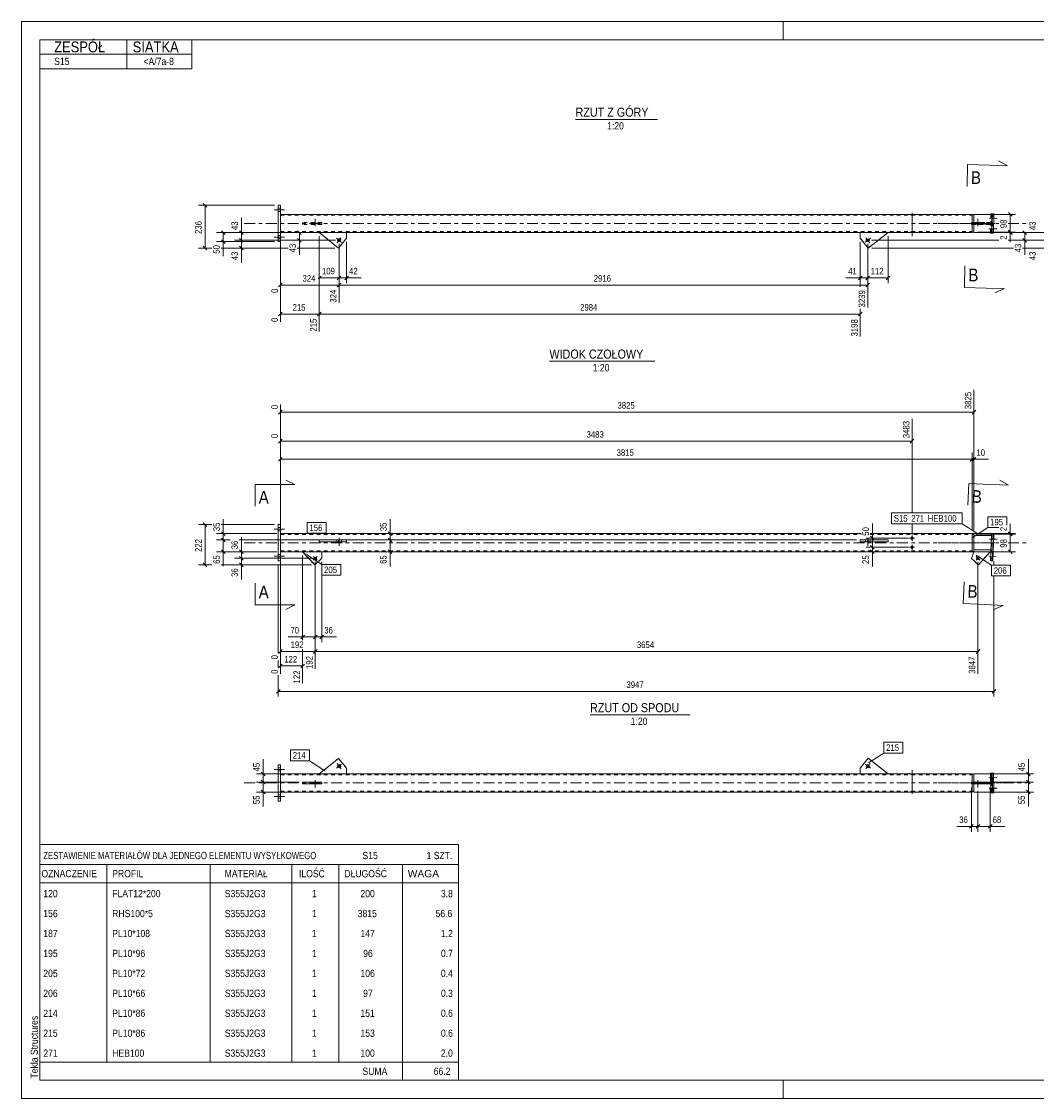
# Model space of a CAD drawing. Header units: millimetres. Extents: x 0 to 420, y 0 to 297.
# Tile 1 of 2: x 0 to 280, y 0 to 297. Entities that reach past the tile are written whole.
import ezdxf

# ---------------------------------------------------------------- set-up
doc = ezdxf.new("R2010")
doc.units = ezdxf.units.MM
for name, pattern in [('XKITLINE00', [0]), ('XKITLINE01', [4, 1, -1, 1, -1]), ('XKITLINE02', [4, 2, -2]), ('XKITLINE03', [6, 3, -1, 1, -1])]:
    doc.linetypes.add(name, pattern=pattern)
for name, color, linetype, lineweight in [('Arkusz rysunku', 3, 'Continuous', 0), ('Element', 2, 'Continuous', 0), ('Inny typ obiektu', 7, 'Continuous', 0), ('Przekrój', 7, 'Continuous', 0), ('Wymiar', 4, 'Continuous', 0), ('Znak elementu', 2, 'Continuous', 0), ('Śruba', 3, 'Continuous', 0)]:
    doc.layers.add(name, color=color, linetype=linetype, lineweight=lineweight)
doc.styles.add('ARIAL', font='ARIAL.TTF')

msp = doc.modelspace()

# ---------------------------------------------------------------- linework, layer by layer
at = {"layer": 'Arkusz rysunku', "linetype": 'XKITLINE00', "lineweight": 0}
for p, q in [((420, 297), (0, 297)), ((0, 297), (0, 0)), ((0, 292), (0, 297)), ((5, 297), (0, 297)), ((210, 292), (210, 297)), ((415, 292), (5, 292)), ((5, 292), (5, 5)), ((0, 0), (0, 5)), ((5, 5), (415, 5)), ((210, 0), (210, 5)), ((0, 0), (420, 0))]:
    msp.add_line(p, q, dxfattribs=at)
at = {"layer": 'Element', "linetype": 'XKITLINE00', "lineweight": 0}
for p, q in [((70.79, 246.32), (70.79, 246.32)), ((70.79, 246.32), (71.39, 246.32)), ((70.79, 236.32), (70.79, 246.32)), ((71.39, 246.32), (71.39, 246.32)), ((71.39, 236.32), (71.39, 246.32)), ((71.39, 243.82), (262.12, 243.81)), ((262.12, 243.81), (262.12, 243.76)), ((262.12, 243.76), (262.12, 243.71)), ((262.12, 243.71), (262.12, 243.71)), ((262.12, 243.71), (262.62, 243.71)), ((262.12, 243.71), (262.12, 243.5)), ((262.62, 243.81), (262.62, 238.81)), ((267.63, 243.81), (262.62, 243.81)), ((267.29, 244.01), (267.29, 243.81)), ((267.29, 244.01), (267.63, 244.01)), ((267.5, 238.81), (267.63, 243.81)), ((267.63, 244.01), (267.62, 243.81)), ((268.13, 243.99), (267.63, 244.01)), ((267.99, 238.6), (268.13, 243.99)), ((262.12, 243.5), (262.12, 239.12)), ((71.39, 238.82), (262.12, 238.81)), ((82.1, 238.81), (87.43, 234.52)), ((89.63, 237.25), (89.63, 238.81)), ((231.27, 237.27), (231.27, 238.81)), ((233.42, 234.51), (238.93, 238.81)), ((262.12, 238.91), (262.12, 239.12)), ((262.12, 238.91), (262.12, 238.91)), ((262.12, 238.91), (262.62, 238.91)), ((262.12, 238.86), (262.12, 238.91)), ((262.12, 238.81), (262.12, 238.86)), ((262.62, 238.81), (267.5, 238.81)), ((267.15, 238.61), (267.16, 238.81)), ((267.65, 238.6), (267.15, 238.61)), ((267.15, 238.61), (267.49, 238.61)), ((267.49, 238.81), (267.49, 238.61)), ((267.49, 238.61), (267.99, 238.6)), ((267.65, 238.6), (267.65, 238.61)), ((267.65, 238.6), (267.99, 238.6)), ((70.79, 236.32), (70.79, 236.32)), ((71.39, 236.32), (70.79, 236.32)), ((71.39, 236.32), (71.39, 236.32)), ((87.43, 234.52), (89.63, 237.25)), ((89.63, 237.25), (89.63, 237.25)), ((231.27, 237.27), (231.27, 237.27)), ((231.27, 237.27), (233.42, 234.51)), ((87.43, 234.52), (87.43, 234.52)), ((233.42, 234.51), (233.42, 234.51)), ((70.79, 148.28), (70.79, 158.28)), ((70.79, 158.28), (71.39, 158.28)), ((71.39, 158.28), (71.39, 158.28)), ((71.39, 158.28), (71.39, 148.28)), ((71.39, 155.78), (231.5, 155.77)), ((234.02, 155.77), (262.12, 155.77)), ((262.12, 155.77), (262.12, 155.72)), ((262.12, 155.72), (262.12, 155.67)), ((262.12, 155.67), (262.12, 155.46)), ((262.12, 155.67), (262.62, 155.67)), ((262.12, 155.46), (262.12, 151.08)), ((262.62, 155.27), (262.62, 155.77)), ((267.63, 155.77), (262.62, 155.77)), ((267.47, 155.27), (262.62, 155.27)), ((262.62, 155.27), (262.62, 151.27)), ((267.15, 148.27), (267.49, 155.62)), ((267.5, 155.77), (267.49, 155.62)), ((268.13, 155.59), (267.49, 155.62)), ((267.63, 155.77), (267.62, 155.62)), ((267.65, 148.25), (267.99, 155.6)), ((267.79, 148.25), (268.13, 155.59)), ((82.1, 153.53), (82.1, 154.03)), ((82.1, 154.03), (87.43, 154.02)), ((87.43, 153.52), (82.1, 153.53)), ((87.43, 153.52), (87.43, 154.02)), ((87.43, 154.02), (89.63, 154.02)), ((89.63, 153.52), (87.43, 153.52)), ((89.63, 154.02), (89.63, 154.02)), ((89.63, 154.02), (89.63, 153.52)), ((89.63, 153.52), (89.63, 153.52)), ((231.27, 154.02), (231.27, 154.02)), ((231.27, 153.52), (231.27, 154.02)), ((231.27, 154.02), (233.42, 154.02)), ((231.27, 153.52), (231.27, 153.52)), ((233.42, 153.52), (231.27, 153.52)), ((233.42, 153.52), (233.42, 154.02)), ((233.42, 154.02), (238.93, 154.02)), ((238.93, 153.52), (233.42, 153.52)), ((238.93, 153.52), (238.93, 154.02)), ((71.39, 150.78), (262.12, 150.77)), ((80.91, 147.17), (77.5, 150.78)), ((80.91, 147.17), (82.8, 148.96)), ((82.8, 148.96), (82.8, 150.77)), ((82.8, 148.96), (82.8, 148.96)), ((262.62, 150.77), (261.9, 148.92)), ((261.9, 148.92), (261.9, 148.92)), ((261.9, 148.92), (263.82, 147.17)), ((262.12, 150.87), (262.12, 151.08)), ((262.12, 150.87), (262.62, 150.87)), ((262.12, 150.82), (262.12, 150.87)), ((262.12, 150.77), (262.12, 150.82)), ((262.62, 150.77), (262.62, 151.27)), ((267.29, 151.27), (262.62, 151.27)), ((267.27, 150.77), (262.62, 150.77)), ((263.82, 147.17), (267.09, 150.77)), ((71.39, 148.28), (70.79, 148.28)), ((71.39, 148.28), (71.39, 148.28)), ((80.91, 147.17), (80.91, 147.17)), ((263.82, 147.17), (263.82, 147.17)), ((267.15, 148.27), (267.79, 148.25)), ((87.43, 93.8), (82.1, 89.51)), ((89.63, 91.08), (87.43, 93.8)), ((87.43, 93.8), (87.43, 93.8)), ((233.42, 93.81), (231.27, 91.05)), ((238.93, 89.51), (233.42, 93.81)), ((233.42, 93.81), (233.42, 93.81)), ((71.39, 92.01), (70.79, 92.01)), ((70.79, 92.01), (70.79, 82.01)), ((71.39, 82.01), (71.39, 92.01)), ((71.39, 89.51), (262.12, 89.51)), ((89.63, 89.51), (89.63, 91.08)), ((89.63, 91.08), (89.63, 91.08)), ((231.27, 91.05), (231.27, 89.51)), ((231.27, 91.05), (231.27, 91.05)), ((262.12, 89.51), (262.12, 89.47)), ((262.12, 89.47), (262.12, 89.41)), ((262.12, 89.41), (262.62, 89.41)), ((262.12, 89.41), (262.12, 89.21)), ((262.12, 89.21), (262.12, 87.26)), ((262.62, 89.51), (262.62, 87.26)), ((262.62, 89.51), (267.16, 89.51)), ((267.65, 89.73), (267.15, 89.71)), ((267.15, 89.71), (267.29, 84.31)), ((267.79, 84.33), (267.65, 89.73)), ((267.65, 89.73), (267.99, 89.73)), ((268.13, 84.33), (267.99, 89.73)), ((77.5, 86.76), (77.5, 87.26)), ((77.5, 87.26), (82.8, 87.26)), ((77.5, 86.76), (82.8, 86.76)), ((80.91, 86.76), (80.91, 87.26)), ((82.8, 87.26), (82.8, 87.26)), ((82.8, 87.26), (82.8, 86.76)), ((82.8, 86.76), (82.8, 86.76)), ((261.9, 86.76), (261.9, 87.26)), ((261.9, 87.26), (263.82, 87.26)), ((263.82, 86.76), (261.9, 86.76)), ((262.12, 84.82), (262.12, 86.76)), ((262.62, 86.76), (262.62, 84.51)), ((263.82, 86.76), (263.82, 87.26)), ((263.82, 87.26), (267.09, 87.26)), ((267.09, 86.76), (263.82, 86.76)), ((267.09, 86.76), (267.09, 87.26)), ((71.39, 84.51), (262.12, 84.51)), ((262.12, 84.61), (262.12, 84.82)), ((262.12, 84.61), (262.62, 84.61)), ((262.12, 84.61), (262.12, 84.56)), ((262.12, 84.56), (262.12, 84.51)), ((267.29, 84.51), (262.62, 84.51)), ((267.29, 84.31), (267.79, 84.33)), ((267.29, 84.31), (267.63, 84.31)), ((268.13, 84.33), (267.63, 84.31)), ((267.63, 84.31), (267.63, 84.32)), ((267.79, 84.33), (268.13, 84.33)), ((70.79, 82.01), (71.39, 82.01))]:
    msp.add_line(p, q, dxfattribs=at)
at = {"layer": 'Element', "linetype": 'XKITLINE01', "lineweight": 0}
for p, q in [((70.79, 236.32), (70.79, 246.32)), ((71.39, 246.32), (71.39, 236.32)), ((71.39, 243.82), (71.39, 243.82)), ((71.39, 243.82), (71.39, 243.77)), ((71.39, 243.77), (71.39, 243.82)), ((71.39, 243.77), (71.39, 243.63)), ((71.39, 243.63), (71.39, 243.77)), ((71.39, 243.63), (71.39, 239.17)), ((71.39, 243.63), (71.39, 239.2)), ((71.39, 243.57), (71.39, 243.57)), ((71.39, 243.57), (262.12, 243.56)), ((71.39, 243.54), (71.39, 243.57)), ((71.39, 243.57), (71.39, 243.54)), ((262.12, 243.76), (262.12, 243.81)), ((262.12, 243.63), (262.12, 243.76)), ((262.12, 238.91), (262.12, 243.71)), ((262.12, 243.71), (262.12, 243.63)), ((262.12, 243.63), (262.12, 239.19)), ((262.12, 243.63), (262.12, 243.5)), ((262.12, 243.53), (262.12, 243.56)), ((262.12, 243.56), (262.12, 243.53)), ((262.62, 243.71), (262.62, 238.91)), ((262.62, 238.91), (262.62, 243.71)), ((267.29, 243.81), (267.16, 238.81)), ((267.4, 243.81), (267.27, 238.81)), ((267.29, 244.01), (267.79, 243.99)), ((267.43, 243.81), (267.38, 242.06)), ((267.62, 243.81), (267.49, 238.81)), ((267.56, 242.06), (267.61, 243.81)), ((267.65, 238.61), (267.79, 243.99)), ((267.79, 243.99), (268.13, 243.99)), ((71.39, 243.54), (71.39, 239.17)), ((71.39, 243.54), (71.39, 243.46)), ((71.39, 239.09), (71.39, 243.46)), ((82.8, 241.56), (77.5, 241.56)), ((77.5, 241.56), (77.5, 241.06)), ((82.8, 241.06), (77.5, 241.06)), ((80.91, 241.56), (80.91, 241.06)), ((82.8, 241.56), (82.8, 241.06)), ((82.8, 241.06), (82.8, 241.56)), ((263.82, 241.56), (261.9, 241.56)), ((261.9, 241.56), (262.62, 241.56)), ((261.9, 241.56), (261.9, 241.06)), ((261.9, 241.06), (263.82, 241.06)), ((262.62, 241.06), (261.9, 241.06)), ((262.12, 243.53), (262.12, 239.17)), ((262.12, 243.53), (262.12, 243.45)), ((262.12, 243.5), (262.12, 239.12)), ((262.12, 239.09), (262.12, 243.45)), ((262.62, 241.56), (267.09, 241.56)), ((262.62, 241.56), (262.62, 241.06)), ((267.52, 241.46), (262.62, 241.46)), ((267.51, 241.16), (262.62, 241.16)), ((267.09, 241.06), (262.62, 241.06)), ((267.09, 241.56), (263.82, 241.56)), ((263.82, 241.56), (263.82, 241.06)), ((263.82, 241.06), (267.09, 241.06)), ((267.09, 241.56), (267.09, 241.06)), ((267.35, 240.79), (267.34, 240.56)), ((267.36, 240.98), (267.35, 240.79)), ((267.37, 241.11), (267.36, 240.98)), ((267.38, 241.16), (267.37, 241.11)), ((267.38, 242.06), (267.38, 241.83)), ((267.38, 241.83), (267.38, 241.63)), ((267.38, 241.63), (267.38, 241.5)), ((267.38, 241.5), (267.39, 241.46)), ((267.52, 241.11), (267.51, 241.16)), ((267.52, 241.46), (267.53, 241.5)), ((267.53, 240.98), (267.52, 241.11)), ((267.52, 240.56), (267.53, 240.79)), ((267.53, 241.5), (267.54, 241.63)), ((267.53, 240.79), (267.53, 240.98)), ((267.54, 241.63), (267.55, 241.83)), ((267.55, 241.83), (267.56, 242.06)), ((71.39, 239), (71.39, 239.2)), ((71.39, 239.09), (71.39, 239.17)), ((71.39, 239.17), (71.39, 238.86)), ((71.39, 239.07), (71.39, 239.09)), ((71.39, 239.07), (71.39, 239.09)), ((71.39, 239.07), (71.39, 239.07)), ((71.39, 239.07), (262.12, 239.06)), ((71.39, 238.86), (71.39, 239)), ((71.39, 238.86), (71.39, 238.82)), ((71.39, 238.82), (71.39, 238.86)), ((71.39, 238.82), (71.39, 238.82)), ((82.1, 238.81), (89.63, 238.81)), ((87.43, 234.52), (82.1, 238.81)), ((89.63, 238.81), (89.63, 237.25)), ((231.27, 238.81), (238.93, 238.81)), ((231.27, 237.27), (231.27, 238.81)), ((238.93, 238.81), (233.42, 234.51)), ((262.12, 238.99), (262.12, 239.19)), ((262.12, 239.09), (262.12, 239.17)), ((262.12, 238.91), (262.12, 239.12)), ((262.12, 239.06), (262.12, 239.09)), ((262.12, 239.06), (262.12, 239.09)), ((262.12, 238.86), (262.12, 238.99)), ((262.12, 238.81), (262.12, 238.86)), ((267.29, 238.81), (267.34, 240.56)), ((267.48, 238.81), (267.52, 240.56)), ((89.63, 237.25), (87.43, 234.52)), ((233.42, 234.51), (231.27, 237.27)), ((70.79, 148.28), (70.79, 158.28)), ((71.39, 148.28), (71.39, 158.28)), ((71.39, 155.78), (71.39, 155.78)), ((71.39, 155.73), (71.39, 155.78)), ((71.39, 155.78), (71.39, 155.73)), ((71.39, 155.59), (71.39, 155.73)), ((71.39, 155.73), (71.39, 155.59)), ((71.39, 155.59), (71.39, 151.16)), ((71.39, 150.96), (71.39, 155.59)), ((71.39, 151.14), (71.39, 155.53)), ((71.39, 155.53), (71.39, 155.53)), ((71.39, 155.53), (231.5, 155.52)), ((71.39, 155.53), (71.39, 155.5)), ((71.39, 155.5), (71.39, 155.42)), ((71.39, 151.03), (71.39, 155.42)), ((234.02, 155.52), (262.12, 155.52)), ((262.12, 155.72), (262.12, 155.77)), ((262.12, 155.59), (262.12, 155.72)), ((262.12, 150.87), (262.12, 155.67)), ((262.12, 155.67), (262.12, 155.59)), ((262.12, 155.59), (262.12, 155.46)), ((262.12, 155.59), (262.12, 151.15)), ((262.12, 155.52), (262.12, 151.13)), ((262.12, 155.52), (262.12, 155.49)), ((262.12, 155.49), (262.12, 155.41)), ((262.12, 155.46), (262.12, 151.08)), ((262.12, 151.02), (262.12, 155.41)), ((262.62, 155.67), (262.62, 155.27)), ((262.62, 150.87), (262.62, 155.67)), ((262.62, 155.67), (262.62, 155.67)), ((262.62, 155.67), (262.62, 155.67)), ((262.62, 151.27), (262.62, 155.27)), ((267.29, 148.27), (267.63, 155.62)), ((267.38, 151.87), (267.51, 154.67)), ((267.39, 151.87), (267.52, 154.67)), ((267.48, 155.27), (267.47, 155.27)), ((267.47, 155.27), (267.52, 155.27)), ((267.49, 155.62), (267.48, 155.27)), ((267.52, 155.27), (267.48, 155.27)), ((267.52, 154.9), (267.51, 154.67)), ((267.61, 155.27), (267.52, 155.27)), ((267.52, 155.27), (267.53, 155.22)), ((267.53, 155.09), (267.52, 154.9)), ((267.52, 154.67), (267.53, 154.9)), ((267.53, 155.22), (267.53, 155.09)), ((267.53, 154.9), (267.54, 155.09)), ((267.54, 155.09), (267.55, 155.22)), ((267.55, 155.22), (267.56, 155.27)), ((267.62, 155.62), (267.61, 155.27)), ((82.1, 154.03), (89.63, 154.02)), ((82.1, 153.53), (89.63, 153.52)), ((89.63, 153.52), (89.63, 154.02)), ((231.27, 153.52), (231.27, 154.02)), ((231.27, 154.02), (238.93, 154.02)), ((238.93, 153.52), (231.27, 153.52)), ((262.62, 151.31), (262.62, 151.64)), ((267.37, 151.64), (267.36, 151.44)), ((267.38, 151.87), (267.37, 151.64)), ((267.38, 151.64), (267.39, 151.87)), ((267.38, 151.44), (267.38, 151.64)), ((71.39, 150.96), (71.39, 151.16)), ((71.39, 151.05), (71.39, 151.14)), ((71.39, 151.03), (71.39, 151.05)), ((71.39, 151.03), (71.39, 151.03)), ((71.39, 151.03), (262.12, 151.02)), ((71.39, 150.96), (71.39, 150.82)), ((71.39, 150.82), (71.39, 150.96)), ((71.39, 150.82), (71.39, 150.78)), ((71.39, 150.78), (71.39, 150.82)), ((71.39, 150.78), (71.39, 150.78)), ((77.5, 150.78), (82.8, 150.77)), ((80.91, 147.17), (77.5, 150.78)), ((82.8, 148.96), (80.91, 147.17)), ((82.8, 150.77), (82.8, 148.96)), ((263.82, 147.17), (261.9, 148.92)), ((262.12, 150.95), (262.12, 151.15)), ((262.12, 151.05), (262.12, 151.13)), ((262.12, 150.87), (262.12, 151.08)), ((262.12, 151.02), (262.12, 151.05)), ((262.12, 150.82), (262.12, 150.95)), ((262.12, 150.77), (262.12, 150.82)), ((262.62, 151.27), (262.62, 151.31)), ((262.62, 150.87), (262.62, 151.27)), ((262.62, 150.87), (262.62, 150.87)), ((262.62, 150.87), (262.62, 150.87)), ((262.62, 150.77), (267.09, 150.77)), ((267.09, 150.77), (262.62, 150.77)), ((262.62, 150.77), (262.62, 150.77)), ((267.09, 150.77), (263.82, 147.17)), ((267.09, 150.77), (267.09, 150.77)), ((267.27, 150.77), (267.29, 151.27)), ((267.27, 150.77), (267.27, 150.77)), ((267.27, 150.77), (267.4, 150.77)), ((267.4, 150.77), (267.27, 150.77)), ((267.29, 151.27), (267.29, 151.27)), ((267.29, 151.27), (267.29, 151.27)), ((267.29, 151.27), (267.34, 151.27)), ((267.34, 151.27), (267.29, 151.27)), ((267.29, 151.27), (267.43, 151.27)), ((267.35, 151.31), (267.34, 151.27)), ((267.36, 151.44), (267.35, 151.31)), ((267.38, 151.31), (267.38, 151.44)), ((267.38, 151.27), (267.38, 151.31)), ((267.43, 151.27), (267.4, 150.77)), ((267.79, 148.25), (267.65, 148.25)), ((82.1, 89.51), (87.43, 93.8)), ((87.43, 93.8), (89.63, 91.08)), ((231.27, 91.05), (233.42, 93.81)), ((233.42, 93.81), (238.93, 89.51)), ((70.79, 82.01), (70.79, 92.01)), ((71.39, 82.01), (71.39, 92.01)), ((71.39, 89.51), (71.39, 89.51)), ((71.39, 89.46), (71.39, 89.51)), ((71.39, 89.51), (71.39, 89.46)), ((71.39, 89.32), (71.39, 89.46)), ((71.39, 89.46), (71.39, 89.32)), ((71.39, 89.32), (71.39, 84.89)), ((71.39, 89.32), (71.39, 84.87)), ((71.39, 89.26), (71.39, 89.26)), ((71.39, 89.26), (262.12, 89.26)), ((71.39, 89.23), (71.39, 89.26)), ((71.39, 89.26), (71.39, 89.23)), ((71.39, 89.23), (71.39, 84.87)), ((71.39, 89.23), (71.39, 89.15)), ((71.39, 84.79), (71.39, 89.15)), ((82.1, 89.51), (89.63, 89.51)), ((89.63, 91.08), (89.63, 89.51)), ((231.27, 89.51), (231.27, 91.05)), ((231.27, 89.51), (238.93, 89.51)), ((262.12, 89.47), (262.12, 89.51)), ((262.12, 89.33), (262.12, 89.47)), ((262.12, 84.61), (262.12, 89.41)), ((262.12, 89.41), (262.12, 89.33)), ((262.12, 89.33), (262.12, 89.21)), ((262.12, 89.33), (262.12, 84.9)), ((262.12, 89.24), (262.12, 89.26)), ((262.12, 89.26), (262.12, 89.24)), ((262.12, 89.24), (262.12, 84.87)), ((262.12, 89.24), (262.12, 89.15)), ((262.12, 89.21), (262.12, 84.82)), ((262.12, 84.79), (262.12, 89.15)), ((267.5, 89.51), (262.62, 89.51)), ((262.62, 84.61), (262.62, 89.41)), ((262.62, 89.41), (262.62, 89.41)), ((262.62, 89.41), (262.62, 89.41)), ((262.62, 84.61), (262.62, 89.41)), ((267.15, 89.71), (267.49, 89.71)), ((267.4, 84.51), (267.27, 89.51)), ((267.34, 87.76), (267.29, 89.51)), ((267.52, 87.76), (267.48, 89.51)), ((267.49, 89.71), (267.99, 89.73)), ((267.63, 84.32), (267.49, 89.71)), ((267.63, 84.51), (267.5, 89.51)), ((82.8, 86.76), (82.8, 87.26)), ((261.9, 87.26), (262.62, 87.26)), ((261.9, 86.76), (262.62, 86.76)), ((262.12, 86.76), (262.12, 87.26)), ((262.62, 86.76), (262.62, 87.26)), ((262.62, 86.76), (262.62, 87.26)), ((267.09, 87.26), (262.62, 87.26)), ((267.51, 87.16), (262.62, 87.16)), ((267.52, 86.86), (262.62, 86.86)), ((262.62, 86.76), (267.09, 86.76)), ((267.35, 87.53), (267.34, 87.76)), ((267.36, 87.34), (267.35, 87.53)), ((267.37, 87.21), (267.36, 87.34)), ((267.38, 87.16), (267.37, 87.21)), ((267.38, 86.82), (267.39, 86.86)), ((267.38, 86.69), (267.38, 86.82)), ((267.38, 86.49), (267.38, 86.69)), ((267.38, 86.26), (267.38, 86.49)), ((267.43, 84.51), (267.38, 86.26)), ((267.52, 87.21), (267.51, 87.16)), ((267.52, 87.76), (267.53, 87.53)), ((267.53, 87.34), (267.52, 87.21)), ((267.52, 86.86), (267.53, 86.82)), ((267.53, 87.53), (267.53, 87.34)), ((267.53, 86.82), (267.54, 86.69)), ((267.54, 86.69), (267.55, 86.49)), ((267.55, 86.49), (267.56, 86.26)), ((267.61, 84.51), (267.56, 86.26)), ((71.39, 84.69), (71.39, 84.89)), ((71.39, 84.79), (71.39, 84.87)), ((71.39, 84.87), (71.39, 84.56)), ((71.39, 84.76), (71.39, 84.79)), ((71.39, 84.76), (71.39, 84.79)), ((71.39, 84.76), (71.39, 84.76)), ((71.39, 84.76), (262.12, 84.76)), ((71.39, 84.56), (71.39, 84.69)), ((71.39, 84.51), (71.39, 84.56)), ((71.39, 84.56), (71.39, 84.51)), ((71.39, 84.51), (71.39, 84.51)), ((262.12, 84.7), (262.12, 84.9)), ((262.12, 84.79), (262.12, 84.87)), ((262.12, 84.61), (262.12, 84.82)), ((262.12, 84.76), (262.12, 84.79)), ((262.12, 84.76), (262.12, 84.79)), ((262.12, 84.56), (262.12, 84.7)), ((262.12, 84.51), (262.12, 84.56)), ((262.62, 84.61), (262.62, 84.61)), ((262.62, 84.61), (262.62, 84.61)), ((262.62, 84.51), (267.63, 84.51))]:
    msp.add_line(p, q, dxfattribs=at)
at = {"layer": 'Element', "linetype": 'XKITLINE03', "lineweight": 0}
for p, q in [((61.39, 241.32), (269.5, 241.31)), ((252.62, 241.31), (269.5, 241.31)), ((272.02, 241.31), (277.45, 241.31)), ((272.02, 241.31), (272.12, 241.31)), ((61.39, 153.28), (269.5, 153.27)), ((252.62, 153.27), (269.5, 153.27)), ((272.02, 153.27), (277.45, 153.27)), ((272.02, 153.27), (272.12, 153.27)), ((61.39, 87.01), (272.12, 87.01)), ((252.62, 87.01), (277.45, 87.01))]:
    msp.add_line(p, q, dxfattribs=at)
at = {"layer": 'Inny typ obiektu', "linetype": 'XKITLINE00', "lineweight": 0}
for p, q in [((5, 292), (47, 292)), ((5, 292), (5, 288)), ((29, 288), (29, 292)), ((47, 288), (47, 292)), ((5, 288), (47, 288)), ((5, 288), (5, 284)), ((29, 288), (29, 284)), ((47, 288), (47, 284)), ((5, 284), (47, 284)), ((152.76, 270), (175.36, 270)), ((145.55, 203.29), (174.62, 203.29)), ((156.76, 105.77), (184.36, 105.77)), ((5, 70), (5, 64.5)), ((5, 70), (120.5, 70)), ((120.5, 70), (120.5, 64.5)), ((5, 64.5), (5, 59.5)), ((5, 64.5), (120.5, 64.5)), ((23.5, 64.5), (23.5, 59.5)), ((52, 59.5), (52, 64.5)), ((74.5, 64.5), (74.5, 59.5)), ((87.5, 64.5), (87.5, 59.5)), ((105, 64.5), (105, 59.5)), ((120.5, 64.5), (120.5, 59.5)), ((5, 59.5), (120.5, 59.5)), ((5, 59.5), (5, 54)), ((23.5, 59.5), (23.5, 54)), ((52, 54), (52, 59.5)), ((74.5, 59.5), (74.5, 54)), ((87.5, 59.5), (87.5, 54)), ((105, 59.5), (105, 54)), ((120.5, 59.5), (120.5, 54)), ((5, 54), (5, 48.5)), ((23.5, 54), (23.5, 48.5)), ((52, 48.5), (52, 54)), ((74.5, 54), (74.5, 48.5)), ((87.5, 54), (87.5, 48.5)), ((105, 54), (105, 48.5)), ((120.5, 54), (120.5, 48.5)), ((5, 48.5), (5, 43)), ((23.5, 48.5), (23.5, 43)), ((52, 43), (52, 48.5)), ((74.5, 48.5), (74.5, 43)), ((87.5, 48.5), (87.5, 43)), ((105, 48.5), (105, 43)), ((120.5, 48.5), (120.5, 43)), ((5, 43), (5, 37.5)), ((23.5, 43), (23.5, 37.5)), ((52, 37.5), (52, 43)), ((74.5, 43), (74.5, 37.5)), ((87.5, 43), (87.5, 37.5)), ((105, 43), (105, 37.5)), ((120.5, 43), (120.5, 37.5)), ((5, 37.5), (5, 32)), ((23.5, 37.5), (23.5, 32)), ((52, 32), (52, 37.5)), ((74.5, 37.5), (74.5, 32)), ((87.5, 37.5), (87.5, 32)), ((105, 37.5), (105, 32)), ((120.5, 37.5), (120.5, 32)), ((5, 32), (5, 26.5)), ((23.5, 32), (23.5, 26.5)), ((52, 26.5), (52, 32)), ((74.5, 32), (74.5, 26.5)), ((87.5, 32), (87.5, 26.5)), ((105, 32), (105, 26.5)), ((120.5, 32), (120.5, 26.5)), ((5, 26.5), (5, 21)), ((23.5, 26.5), (23.5, 21)), ((52, 21), (52, 26.5)), ((74.5, 26.5), (74.5, 21)), ((87.5, 26.5), (87.5, 21)), ((105, 26.5), (105, 21)), ((120.5, 26.5), (120.5, 21)), ((5, 21), (5, 15.5)), ((23.5, 21), (23.5, 15.5)), ((52, 15.5), (52, 21)), ((74.5, 21), (74.5, 15.5)), ((87.5, 21), (87.5, 15.5)), ((105, 21), (105, 15.5)), ((120.5, 21), (120.5, 15.5)), ((5, 15.5), (5, 10)), ((23.5, 15.5), (23.5, 10)), ((52, 10), (52, 15.5)), ((74.5, 15.5), (74.5, 10)), ((87.5, 15.5), (87.5, 10)), ((105, 15.5), (105, 10)), ((120.5, 15.5), (120.5, 10)), ((5, 10), (5, 5)), ((5, 10), (120.5, 10)), ((105, 10), (105, 5)), ((120.5, 10), (120.5, 5)), ((5, 5), (120.5, 5))]:
    msp.add_line(p, q, dxfattribs=at)
at = {"layer": 'Przekrój', "linetype": 'XKITLINE00', "lineweight": 0}
for p, q in [((271.87, 257.24), (269.4, 258.55)), ((260.87, 257.53), (260.72, 251.53)), ((260.87, 257.53), (266.87, 257.37)), ((266.87, 257.37), (271.87, 257.24)), ((259.99, 223.67), (260.14, 229.66)), ((259.99, 223.67), (265.98, 223.51)), ((265.98, 223.51), (270.98, 223.38)), ((270.98, 223.38), (268.45, 222.19)), ((64.39, 169.31), (64.39, 163.31)), ((64.39, 169.31), (70.39, 169.31)), ((70.39, 169.31), (75.39, 169.31)), ((75.39, 169.31), (72.89, 170.56)), ((261.19, 169.61), (260.91, 163.62)), ((261.19, 169.61), (267.18, 169.34)), ((267.18, 169.34), (272.17, 169.12)), ((272.17, 169.12), (269.73, 170.48)), ((64.39, 136.14), (64.39, 142.14)), ((259.68, 136.47), (259.95, 142.46)), ((64.39, 136.14), (70.39, 136.14)), ((70.39, 136.14), (75.39, 136.14)), ((75.39, 136.14), (72.89, 134.89)), ((259.68, 136.47), (265.67, 136.19)), ((265.67, 136.19), (270.67, 135.97)), ((270.67, 135.97), (268.12, 134.83))]:
    msp.add_line(p, q, dxfattribs=at)
at = {"layer": 'Wymiar', "linetype": 'XKITLINE00', "lineweight": 0}
for p, q in [((50.11, 246.82), (51.13, 245.81)), ((69.79, 246.32), (48.76, 246.32)), ((50.62, 234.51), (50.62, 246.32)), ((263.12, 243.81), (274.06, 243.81)), ((272.11, 244.32), (273.13, 243.3)), ((272.62, 238.91), (272.62, 243.81)), ((60.62, 238.82), (60.62, 242.84)), ((60.62, 238.82), (60.62, 242.84)), ((261.12, 238.81), (53.76, 238.81)), ((55.11, 239.32), (56.13, 238.3)), ((55.62, 236.32), (55.62, 238.81)), ((70.39, 238.82), (58.76, 238.82)), ((60.11, 239.32), (61.13, 238.31)), ((60.62, 236.67), (60.62, 238.82)), ((71.39, 237.82), (71.39, 214.15)), ((71.39, 237.82), (71.39, 222.15)), ((261.12, 238.81), (74.76, 238.81)), ((76.11, 239.32), (77.13, 238.3)), ((76.62, 236.67), (76.62, 238.81)), ((82.1, 237.81), (82.1, 211.48)), ((82.1, 237.81), (82.1, 211.48)), ((82.1, 237.81), (82.1, 224.87)), ((238.93, 237.81), (238.93, 224.87)), ((263.12, 238.81), (282.06, 238.81)), ((263.12, 238.81), (278.06, 238.81)), ((263.12, 238.81), (274.06, 238.81)), ((263.62, 238.91), (274.06, 238.91)), ((263.62, 238.91), (274.06, 238.91)), ((272.11, 239.42), (273.13, 238.4)), ((272.11, 239.42), (273.13, 238.4)), ((272.11, 239.32), (273.13, 238.3)), ((272.62, 238.81), (272.62, 238.91)), ((272.62, 238.81), (272.62, 236.12)), ((272.62, 238.81), (272.62, 236.12)), ((276.11, 239.32), (277.13, 238.3)), ((276.62, 236.66), (276.62, 238.81)), ((50.11, 235.02), (51.13, 234)), ((69.79, 236.32), (53.76, 236.32)), ((55.11, 236.82), (56.13, 235.81)), ((55.62, 236.32), (55.62, 232.3)), ((55.62, 236.32), (55.62, 232.3)), ((86.56, 236.67), (58.76, 236.67)), ((86.56, 236.67), (58.76, 236.67)), ((60.11, 237.18), (61.13, 236.16)), ((60.11, 237.18), (61.13, 236.16)), ((60.11, 235.03), (61.13, 234.01)), ((60.62, 234.52), (60.62, 236.67)), ((86.56, 236.67), (74.76, 236.67)), ((76.11, 237.18), (77.13, 236.16)), ((76.62, 236.67), (76.62, 232.65)), ((76.62, 236.67), (76.62, 232.65)), ((87.56, 235.67), (87.56, 219.48)), ((87.56, 235.67), (87.56, 219.48)), ((87.56, 235.67), (87.56, 224.87)), ((87.56, 235.67), (87.56, 224.87)), ((89.63, 236.25), (89.63, 224.87)), ((231.27, 236.27), (231.27, 223.85)), ((231.27, 236.27), (231.27, 224.87)), ((233.33, 235.66), (233.33, 218.15)), ((233.33, 235.66), (233.33, 224.87)), ((233.33, 235.66), (233.33, 224.87)), ((234.33, 236.66), (269.5, 236.66)), ((234.33, 236.66), (269.5, 236.66)), ((234.33, 236.66), (269.5, 236.66)), ((272.02, 236.66), (282.06, 236.66)), ((272.02, 236.66), (282.06, 236.66)), ((272.02, 236.66), (278.06, 236.66)), ((276.11, 237.17), (277.13, 236.15)), ((276.62, 236.66), (276.62, 232.64)), ((276.62, 236.66), (276.62, 232.64)), ((52.5, 234.51), (48.76, 234.51)), ((69.79, 234.51), (55.02, 234.51)), ((73.5, 234.52), (58.76, 234.52)), ((60.62, 234.52), (60.62, 230.5)), ((60.62, 234.52), (60.62, 230.5)), ((86.43, 234.52), (76.02, 234.52)), ((234.42, 234.51), (273.5, 234.51)), ((276.02, 234.51), (282.06, 234.51)), ((82.61, 226.82), (81.83, 226.04)), ((82.1, 226.31), (87.56, 226.31)), ((88.06, 226.82), (87.05, 225.8)), ((88.06, 226.82), (87.05, 225.8)), ((87.56, 226.31), (89.63, 226.31)), ((90.14, 226.82), (89.12, 225.8)), ((89.63, 226.31), (93.65, 226.31)), ((89.63, 226.31), (93.65, 226.31)), ((231.27, 226.31), (227.25, 226.31)), ((231.27, 226.31), (227.25, 226.31)), ((231.78, 226.82), (230.76, 225.8)), ((231.27, 226.31), (233.33, 226.31)), ((233.84, 226.82), (232.82, 225.8)), ((233.84, 226.82), (232.82, 225.8)), ((233.33, 226.31), (238.93, 226.31)), ((239.44, 226.82), (238.42, 225.8)), ((71.9, 224.82), (70.88, 223.8)), ((71.39, 224.31), (87.56, 224.31)), ((88.06, 224.82), (87.05, 223.8)), ((88.06, 224.82), (87.1, 223.85)), ((87.56, 224.31), (233.33, 224.31)), ((233.84, 224.82), (232.82, 223.8)), ((71.9, 216.82), (70.88, 215.8)), ((82.61, 216.82), (81.59, 215.8)), ((82.61, 216.82), (81.64, 215.85)), ((231.78, 216.82), (230.76, 215.8)), ((231.27, 217.79), (231.27, 210.15)), ((71.39, 216.31), (82.1, 216.31)), ((82.1, 216.31), (231.27, 216.31)), ((262.62, 156.77), (262.62, 195.43)), ((71.39, 156.78), (71.39, 191.42)), ((71.9, 189.78), (70.88, 188.76)), ((71.39, 189.27), (262.62, 189.27)), ((245.54, 161.49), (245.54, 187.43)), ((263.13, 189.78), (262.11, 188.76)), ((71.9, 181.78), (70.88, 180.76)), ((71.39, 156.78), (71.39, 183.42)), ((71.39, 181.27), (245.54, 181.27)), ((246.05, 181.78), (245.03, 180.76)), ((71.9, 176.78), (70.88, 175.76)), ((71.39, 156.78), (71.39, 178.13)), ((71.39, 176.27), (262.12, 176.27)), ((262.63, 176.78), (261.61, 175.76)), ((262.63, 176.78), (261.61, 175.76)), ((263.13, 176.78), (262.11, 175.76)), ((262.12, 156.77), (262.12, 178.13)), ((262.12, 156.77), (262.12, 178.13)), ((262.12, 176.27), (262.62, 176.27)), ((262.62, 156.77), (262.62, 178.13)), ((262.62, 176.27), (266.64, 176.27)), ((262.62, 176.27), (266.64, 176.27)), ((52.5, 158.28), (48.76, 158.28)), ((50.11, 158.78), (51.13, 157.77)), ((50.62, 147.17), (50.62, 158.28)), ((69.79, 158.28), (55.02, 158.28)), ((55.62, 155.78), (55.62, 159.8)), ((55.62, 155.78), (55.62, 159.8)), ((101.62, 155.78), (101.62, 159.8)), ((101.62, 155.78), (101.62, 159.8)), ((234.62, 154.52), (234.62, 158.54)), ((234.62, 154.52), (234.62, 158.54)), ((245.54, 155.52), (245.54, 158.49)), ((272.62, 155.78), (272.62, 158.46)), ((272.62, 155.78), (272.62, 158.46)), ((70.39, 155.78), (53.76, 155.78)), ((55.11, 156.28), (56.13, 155.27)), ((55.11, 154.53), (56.13, 153.51)), ((55.11, 154.53), (56.13, 153.51)), ((55.62, 154.02), (55.62, 155.78)), ((60.62, 150.78), (60.62, 154.8)), ((60.62, 150.78), (60.62, 154.8)), ((72.39, 155.78), (103.06, 155.78)), ((72.39, 155.78), (231.5, 155.78)), ((101.11, 156.28), (102.13, 155.27)), ((101.11, 154.53), (102.13, 153.52)), ((101.11, 154.53), (102.13, 153.52)), ((101.62, 154.02), (101.62, 155.78)), ((244.54, 154.52), (232.76, 154.52)), ((234.02, 155.78), (274.06, 155.78)), ((234.11, 155.03), (235.13, 154.01)), ((234.62, 152.02), (234.62, 154.52)), ((263.62, 155.67), (274.06, 155.67)), ((263.62, 155.67), (274.06, 155.67)), ((272.11, 156.28), (273.13, 155.27)), ((272.11, 156.18), (273.13, 155.16)), ((272.11, 156.18), (273.13, 155.16)), ((272.62, 155.67), (272.62, 155.78)), ((272.62, 150.78), (272.62, 155.67)), ((57.5, 154.02), (53.76, 154.02)), ((57.5, 154.02), (53.76, 154.02)), ((55.62, 150.78), (55.62, 154.02)), ((230.27, 154.02), (60.02, 154.02)), ((230.27, 154.02), (60.02, 154.02)), ((90.63, 154.02), (103.06, 154.02)), ((90.63, 154.02), (103.06, 154.02)), ((101.62, 150.77), (101.62, 154.02)), ((244.54, 152.02), (232.76, 152.02)), ((244.54, 152.02), (232.76, 152.02)), ((234.11, 152.53), (235.13, 151.51)), ((234.11, 152.53), (235.13, 151.51)), ((234.62, 150.77), (234.62, 152.02)), ((70.39, 150.78), (53.76, 150.78)), ((55.11, 151.28), (56.13, 150.27)), ((55.62, 150.78), (55.62, 146.76)), ((55.62, 150.78), (55.62, 146.76)), ((70.39, 150.78), (58.76, 150.78)), ((79.99, 148.97), (58.76, 148.97)), ((79.99, 148.97), (58.76, 148.97)), ((60.11, 151.28), (61.13, 150.27)), ((60.11, 149.48), (61.13, 148.46)), ((60.11, 149.48), (61.13, 148.46)), ((60.62, 148.97), (60.62, 150.78)), ((60.62, 147.17), (60.62, 148.97)), ((71.39, 149.78), (71.39, 117.11)), ((71.39, 149.78), (71.39, 121.11)), ((72.39, 150.78), (274.06, 150.78)), ((77.5, 149.78), (77.5, 126.39)), ((77.5, 149.78), (77.5, 126.39)), ((83.8, 150.77), (103.06, 150.77)), ((101.11, 151.28), (102.13, 150.27)), ((101.62, 150.77), (101.62, 146.75)), ((101.62, 150.77), (101.62, 146.75)), ((261.12, 150.77), (232.76, 150.77)), ((234.11, 151.28), (235.13, 150.26)), ((234.62, 150.77), (234.62, 146.75)), ((234.62, 150.77), (234.62, 146.75)), ((272.11, 151.28), (273.13, 150.27)), ((52.5, 147.17), (48.76, 147.17)), ((50.11, 147.68), (51.13, 146.66)), ((69.79, 147.17), (55.02, 147.17)), ((79.91, 147.17), (58.76, 147.17)), ((60.11, 147.68), (61.13, 146.66)), ((60.62, 147.17), (60.62, 143.15)), ((60.62, 147.17), (60.62, 143.15)), ((70.79, 147.28), (70.79, 122.81)), ((80.99, 147.97), (80.99, 118.44)), ((80.99, 147.97), (80.99, 118.44)), ((80.99, 147.97), (80.99, 125.83)), ((80.99, 147.97), (80.99, 125.83)), ((82.8, 147.96), (82.8, 125.83)), ((263.7, 147.97), (263.7, 117.11)), ((268.13, 148.18), (268.13, 147.1)), ((268.13, 144.1), (268.13, 110.83)), ((78.01, 127.78), (76.99, 126.76)), ((81.5, 127.78), (80.48, 126.76)), ((81.5, 127.78), (80.48, 126.76)), ((83.3, 127.78), (82.29, 126.76)), ((77.5, 127.27), (73.48, 127.27)), ((77.5, 127.27), (73.48, 127.27)), ((77.5, 127.27), (80.99, 127.27)), ((80.99, 127.27), (82.8, 127.27)), ((82.8, 127.27), (86.82, 127.27)), ((82.8, 127.27), (86.82, 127.27)), ((71.9, 123.78), (70.88, 122.76)), ((71.39, 123.27), (80.99, 123.27)), ((77.5, 123.87), (77.5, 114.44)), ((81.5, 123.78), (80.48, 122.76)), ((81.5, 123.78), (80.53, 122.81)), ((80.99, 123.27), (263.7, 123.27)), ((264.21, 123.78), (263.19, 122.76)), ((70.79, 120.75), (70.79, 118.81)), ((71.9, 119.78), (70.88, 118.76)), ((71.39, 119.27), (77.5, 119.27)), ((78.01, 119.78), (76.99, 118.76)), ((70.79, 116.75), (70.79, 110.83)), ((71.3, 112.78), (70.28, 111.76)), ((70.79, 112.27), (268.13, 112.27)), ((268.64, 112.78), (267.62, 111.76)), ((66.62, 89.51), (66.62, 93.53)), ((66.62, 89.51), (66.62, 93.53)), ((277.62, 89.51), (277.62, 93.53)), ((277.62, 89.51), (277.62, 93.53)), ((261.12, 89.51), (64.76, 89.51)), ((66.11, 90.02), (67.13, 89)), ((66.62, 87.26), (66.62, 89.51)), ((263.12, 89.51), (279.06, 89.51)), ((277.11, 90.02), (278.13, 89)), ((277.62, 87.26), (277.62, 89.51)), ((76.5, 87.26), (64.76, 87.26)), ((76.5, 87.26), (64.76, 87.26)), ((66.11, 87.77), (67.13, 86.75)), ((66.11, 87.77), (67.13, 86.75)), ((66.62, 84.51), (66.62, 87.26)), ((268.09, 87.26), (279.06, 87.26)), ((268.09, 87.26), (279.06, 87.26)), ((277.11, 87.77), (278.13, 86.75)), ((277.11, 87.77), (278.13, 86.75)), ((277.62, 84.51), (277.62, 87.26)), ((261.12, 84.51), (64.76, 84.51)), ((66.11, 85.02), (67.13, 84)), ((66.62, 84.51), (66.62, 80.49)), ((66.62, 84.51), (66.62, 80.49)), ((261.9, 85.76), (261.9, 73.57)), ((263.12, 84.51), (279.06, 84.51)), ((263.7, 84.76), (263.7, 73.57)), ((263.7, 84.76), (263.7, 73.57)), ((267.09, 85.76), (267.09, 73.57)), ((277.11, 85.02), (278.13, 84)), ((277.62, 84.51), (277.62, 80.49)), ((277.62, 84.51), (277.62, 80.49)), ((261.9, 75.01), (257.88, 75.01)), ((261.9, 75.01), (257.88, 75.01)), ((262.41, 75.52), (261.39, 74.5)), ((261.9, 75.01), (263.7, 75.01)), ((264.21, 75.52), (263.19, 74.5)), ((264.21, 75.52), (263.19, 74.5)), ((263.7, 75.01), (267.09, 75.01)), ((267.6, 75.52), (266.58, 74.5)), ((267.09, 75.01), (271.11, 75.01)), ((267.09, 75.01), (271.11, 75.01))]:
    msp.add_line(p, q, dxfattribs=at)
at = {"layer": 'Znak elementu', "linetype": 'XKITLINE00', "lineweight": 0}
for p, q in [((239.9, 161.49), (259.39, 161.49)), ((239.9, 158.49), (239.9, 161.49)), ((259.39, 158.49), (259.39, 161.49)), ((266.48, 160.44), (271.68, 160.44)), ((266.48, 157.44), (266.48, 160.44)), ((271.68, 158.15), (271.68, 160.44)), ((78.79, 158.88), (83.99, 158.87)), ((78.79, 155.88), (78.79, 158.88)), ((83.99, 155.87), (83.99, 158.87)), ((239.9, 158.49), (259.39, 158.49)), ((263.64, 155.74), (259.39, 158.49)), ((262.23, 154.69), (266.48, 157.44)), ((266.48, 157.44), (269.5, 157.44)), ((78.79, 155.88), (83.99, 155.87)), ((78.57, 150.04), (82.82, 147.3)), ((263.22, 149.85), (267.47, 147.1)), ((82.82, 147.3), (88.02, 147.3)), ((82.82, 144.3), (82.82, 147.3)), ((88.02, 144.3), (88.02, 147.3)), ((267.47, 147.1), (272.67, 147.1)), ((267.47, 144.1), (267.47, 147.1)), ((272.67, 144.1), (272.67, 147.1)), ((82.82, 144.3), (88.02, 144.3)), ((267.47, 144.1), (272.67, 144.1)), ((237.79, 98.27), (243, 98.27)), ((237.79, 95.27), (237.79, 98.27)), ((243, 95.27), (243, 98.27)), ((74.18, 96.13), (79.39, 96.13)), ((74.18, 93.13), (74.18, 96.13)), ((79.39, 93.13), (79.39, 96.13)), ((233.55, 92.53), (237.79, 95.27)), ((237.79, 95.27), (243, 95.27)), ((74.18, 93.13), (79.39, 93.13)), ((83.63, 90.39), (79.39, 93.13))]:
    msp.add_line(p, q, dxfattribs=at)
at = {"layer": 'Śruba', "linetype": 'XKITLINE00', "lineweight": 0}
for p, q in [((69.64, 245.07), (72.54, 245.07)), ((69.64, 245.07), (72.54, 245.07)), ((70.79, 245.52), (71.39, 245.52)), ((70.79, 245.52), (71.39, 245.52)), ((70.79, 244.62), (71.39, 244.62)), ((70.79, 244.62), (71.39, 244.62)), ((245.19, 243.81), (245.19, 243.56)), ((245.19, 243.81), (245.19, 243.56)), ((245.54, 244.28), (245.54, 237.78)), ((245.54, 244.28), (245.54, 237.78)), ((245.89, 243.81), (245.89, 243.56)), ((245.89, 243.81), (245.89, 243.56)), ((268.78, 242.72), (266.78, 242.77)), ((268.99, 242.72), (267, 242.77)), ((70.79, 238.02), (71.39, 238.02)), ((70.79, 238.02), (71.39, 238.02)), ((245.19, 239.06), (245.19, 238.81)), ((245.19, 239.06), (245.19, 238.81)), ((245.89, 239.06), (245.89, 238.81)), ((245.89, 239.06), (245.89, 238.81)), ((268.7, 239.82), (266.71, 239.87)), ((268.92, 239.82), (266.92, 239.87)), ((69.64, 237.57), (72.54, 237.57)), ((69.64, 237.57), (72.54, 237.57)), ((70.79, 237.12), (71.39, 237.12)), ((70.79, 237.12), (71.39, 237.12)), ((88.26, 236.1), (86.85, 237.23)), ((86.99, 235.97), (88.12, 237.37)), ((232.62, 236.11), (234.04, 237.22)), ((232.78, 237.37), (233.89, 235.95)), ((70.79, 157.48), (71.39, 157.48)), ((70.79, 157.48), (71.39, 157.48)), ((69.64, 157.03), (72.54, 157.03)), ((69.64, 157.03), (72.54, 157.03)), ((70.79, 156.58), (71.39, 156.58)), ((70.79, 156.58), (71.39, 156.58)), ((87.56, 152.4), (87.56, 154.65)), ((233.33, 152.39), (233.33, 154.64)), ((246.24, 154.52), (244.84, 154.52)), ((245.54, 155.22), (245.54, 153.82)), ((86.92, 153.52), (86.92, 154.02)), ((88.19, 153.52), (88.19, 154.02)), ((232.7, 153.52), (232.7, 154.02)), ((233.96, 153.52), (233.96, 154.02)), ((246.24, 152.02), (244.84, 152.02)), ((245.54, 152.72), (245.54, 151.32)), ((268.92, 154.2), (266.92, 154.29)), ((268.99, 154.2), (267, 154.29)), ((69.64, 149.53), (72.54, 149.53)), ((69.64, 149.53), (72.54, 149.53)), ((70.79, 149.98), (71.39, 149.98)), ((70.79, 149.98), (71.39, 149.98)), ((70.79, 149.08), (71.39, 149.08)), ((70.79, 149.08), (71.39, 149.08)), ((80.48, 148.49), (81.5, 149.45)), ((81.47, 148.46), (80.51, 149.48)), ((263.18, 149.44), (264.22, 148.5)), ((263.23, 148.45), (264.17, 149.49)), ((268.7, 149.46), (266.71, 149.55)), ((268.78, 149.45), (266.78, 149.54)), ((88.26, 92.22), (86.85, 91.09)), ((86.99, 92.36), (88.12, 90.95)), ((232.62, 92.22), (234.04, 91.11)), ((232.78, 90.95), (233.89, 92.37)), ((69.64, 90.76), (72.54, 90.76)), ((69.64, 90.76), (72.54, 90.76)), ((70.79, 91.21), (71.39, 91.21)), ((70.79, 91.21), (71.39, 91.21)), ((70.79, 90.31), (71.39, 90.31)), ((70.79, 90.31), (71.39, 90.31)), ((245.19, 89.26), (245.19, 89.51)), ((245.19, 89.26), (245.19, 89.51)), ((245.54, 84.04), (245.54, 90.54)), ((245.54, 84.04), (245.54, 90.54)), ((245.89, 89.26), (245.89, 89.51)), ((245.89, 89.26), (245.89, 89.51)), ((80.5, 86.76), (80.5, 87.26)), ((80.99, 85.76), (80.99, 87.76)), ((81.49, 86.76), (81.49, 87.26)), ((263.21, 86.76), (263.21, 87.26)), ((263.7, 85.76), (263.7, 87.76)), ((264.2, 86.76), (264.2, 87.26)), ((268.7, 88.5), (266.71, 88.45)), ((268.92, 88.5), (266.92, 88.45)), ((69.64, 83.26), (72.54, 83.26)), ((69.64, 83.26), (72.54, 83.26)), ((70.79, 83.71), (71.39, 83.71)), ((70.79, 83.71), (71.39, 83.71)), ((245.19, 84.51), (245.19, 84.76)), ((245.19, 84.51), (245.19, 84.76)), ((245.89, 84.51), (245.89, 84.76)), ((245.89, 84.51), (245.89, 84.76)), ((268.78, 85.6), (266.78, 85.55)), ((268.99, 85.6), (267, 85.55)), ((70.79, 82.81), (71.39, 82.81)), ((70.79, 82.81), (71.39, 82.81))]:
    msp.add_line(p, q, dxfattribs=at)
at = {"layer": 'Śruba', "linetype": 'XKITLINE02', "lineweight": 0}
for p, q in [((80.5, 241.56), (80.5, 241.06)), ((80.99, 242.56), (80.99, 240.56)), ((81.49, 241.56), (81.49, 241.06)), ((263.21, 241.56), (263.21, 241.06)), ((263.7, 242.56), (263.7, 240.56)), ((264.2, 241.56), (264.2, 241.06))]:
    msp.add_line(p, q, dxfattribs=at)
at = {"layer": 'Śruba', "linetype": 'XKITLINE00', "lineweight": 0}
for centre, radius in [((87.56, 236.67), 0.45), ((233.33, 236.66), 0.45), ((245.54, 154.52), 0.35), ((245.54, 152.02), 0.35), ((80.99, 148.97), 0.35), ((263.7, 148.97), 0.35), ((87.56, 91.66), 0.45), ((233.33, 91.66), 0.45)]:
    msp.add_circle(centre, radius, dxfattribs=at)

# ---------------------------------------------------------------- texts
at = {"layer": 'Arkusz rysunku', "style": 'ARIAL', "width": 0.85}
msp.add_text('Tekla Structures', height=2, rotation=90, dxfattribs=at).set_placement((4.5, 5.5))
at = {"layer": 'Inny typ obiektu', "style": 'ARIAL'}
for s, height, width, p in [('ZESPÓŁ', 3, 0.85, (9, 288.5)), ('SIATKA', 3, 0.85, (30.66, 288.5)), ('S15', 2, 0.85, (9, 285)), ('<A/7a-8', 2, 0.85, (33.63, 285)), ('RZUT Z GÓRY', 2.5, 0.85, (152.76, 270.75)), ('1:20', 2, 0.85, (161.46, 267.25)), ('WIDOK CZOŁOWY', 2.5, 0.85, (145.55, 204.04)), ('1:20', 2, 0.85, (157.49, 200.54)), ('RZUT OD SPODU', 2.5, 0.85, (156.76, 106.52)), ('1:20', 2, 0.85, (167.96, 103.02)), ('ZESTAWIENIE MATERIAŁÓW DLA JEDNEGO ELEMENTU WYSYŁKOWEGO', 2, 0.765, (6, 66)), ('S15', 2, 0.85, (94, 66)), ('1', 2, 0.85, (111.69, 66)), (' SZT.', 2, 0.85, (113, 66)), ('OZNACZENIE', 2, 0.85, (5.5, 61)), ('PROFIL', 2, 0.85, (25, 61)), ('MATERIAŁ', 2, 0.85, (56, 61)), ('ILOŚĆ', 2, 0.85, (76.5, 61)), ('DŁUGOŚĆ', 2, 0.85, (89, 61)), ('WAGA', 2, 1.008832, (106.5, 61)), ('120', 2, 0.85, (6, 55.5)), ('FLAT12*200', 2, 0.85, (25, 55.5)), ('S355J2G3', 2, 0.85, (56.04, 55.5)), ('1', 2, 0.85, (80.09, 55.5)), ('200', 2, 0.85, (93.44, 55.5)), ('3.8', 2, 0.85, (115.63, 55.5)), ('156', 2, 0.85, (6, 50)), ('RHS100*5', 2, 0.85, (25, 50)), ('S355J2G3', 2, 0.85, (56.04, 50)), ('1', 2, 0.85, (80.09, 50)), ('3815', 2, 0.85, (92.7, 50)), ('56.6', 2, 0.85, (114.15, 50)), ('187', 2, 0.85, (6, 44.5)), ('PL10*108', 2, 0.85, (25, 44.5)), ('S355J2G3', 2, 0.85, (56.04, 44.5)), ('1', 2, 0.85, (80.09, 44.5)), ('147', 2, 0.85, (93.44, 44.5)), ('1.2', 2, 0.85, (115.63, 44.5)), ('195', 2, 0.85, (6, 39)), ('PL10*96', 2, 0.85, (25, 39)), ('S355J2G3', 2, 0.85, (56.04, 39)), ('1', 2, 0.85, (80.09, 39)), ('96', 2, 0.85, (94.19, 39)), ('0.7', 2, 0.85, (115.63, 39)), ('PL10*72', 2, 0.85, (25, 33.5)), ('205', 2, 0.85, (6, 33.5)), ('S355J2G3', 2, 0.85, (56.04, 33.5)), ('1', 2, 0.85, (80.09, 33.5)), ('106', 2, 0.85, (93.44, 33.5)), ('0.4', 2, 0.85, (115.63, 33.5)), ('206', 2, 0.85, (6, 28)), ('PL10*66', 2, 0.85, (25, 28)), ('S355J2G3', 2, 0.85, (56.04, 28)), ('1', 2, 0.85, (80.09, 28)), ('97', 2, 0.85, (94.19, 28)), ('0.3', 2, 0.85, (115.63, 28)), ('214', 2, 0.85, (6, 22.5)), ('PL10*86', 2, 0.85, (25, 22.5)), ('S355J2G3', 2, 0.85, (56.04, 22.5)), ('1', 2, 0.85, (80.09, 22.5)), ('151', 2, 0.85, (93.44, 22.5)), ('0.6', 2, 0.85, (115.63, 22.5)), ('215', 2, 0.85, (6, 17)), ('PL10*86', 2, 0.85, (25, 17)), ('S355J2G3', 2, 0.85, (56.04, 17)), ('1', 2, 0.85, (80.09, 17)), ('153', 2, 0.85, (93.44, 17)), ('0.6', 2, 0.85, (115.63, 17)), ('271', 2, 0.85, (6, 11.5)), ('HEB100', 2, 0.85, (25, 11.5)), ('S355J2G3', 2, 0.85, (56.04, 11.5)), ('1', 2, 0.85, (80.09, 11.5)), ('100', 2, 0.85, (93.44, 11.5)), ('2.0', 2, 0.85, (115.63, 11.5)), ('SUMA', 2, 0.85, (94, 6.5)), ('66.2', 2, 0.85, (113.65, 6.5))]:
    msp.add_text(s, height=height, dxfattribs=dict(at, width=width)).set_placement(p)
at = {"layer": 'Przekrój', "style": 'ARIAL', "width": 0.85}
for rotation, p in [(-1.5011, (261.74, 252.25)), (-1.5011, (261.03, 225.39)), (-2.6012, (261.95, 164.32)), (-2.6012, (260.76, 138.17))]:
    msp.add_text('B', height=3.5, rotation=rotation, dxfattribs=at).set_placement(p)
for p in [(65.39, 164.06), (65.39, 137.89)]:
    msp.add_text('A', height=3.5, dxfattribs=at).set_placement(p)
at = {"layer": 'Wymiar', "style": 'ARIAL', "width": 0.85}
for s, p in [('236', (49.66, 238.41)), ('43', (59.66, 239.49)), ('98', (271.66, 240.02)), ('43', (279.66, 239.48)), ('2', (271.66, 236.8)), ('50', (54.66, 232.97)), ('43', (75.66, 233.32)), ('43', (275.66, 233.32)), ('43', (59.66, 231.18)), ('43', (279.66, 231.17)), ('0', (70.67, 222.15)), ('324', (86.84, 219.48)), ('3239', (232.61, 218.15)), ('0', (70.67, 214.15)), ('215', (81.38, 211.48)), ('3198', (230.55, 210.15)), ('3825', (261.9, 190.09)), ('0', (70.67, 190.09)), ('3483', (244.82, 182.09)), ('0', (70.67, 182.09)), ('35', (54.66, 156.45)), ('35', (100.66, 156.45)), ('2', (271.66, 156.45)), ('50', (233.66, 155.19)), ('222', (49.66, 150.72)), ('36', (59.66, 151.45)), ('98', (271.66, 151.89)), ('65', (54.66, 147.43)), ('65', (100.66, 147.43)), ('25', (233.66, 147.42)), ('36', (59.66, 143.83)), ('0', (70.67, 121.11)), ('192', (80.27, 118.44)), ('3847', (262.98, 117.11)), ('0', (70.67, 117.11)), ('122', (76.78, 114.44)), ('45', (65.66, 90.19)), ('45', (276.66, 90.19)), ('55', (65.66, 81.17)), ('55', (276.66, 81.17))]:
    msp.add_text(s, height=1.8, rotation=90.0002, dxfattribs=at).set_placement(p)
for s, p in [('109', (82.83, 227.27)), ('42', (90.3, 227.27)), ('41', (227.93, 227.27)), ('112', (234.13, 227.27)), ('324', (77.47, 225.27)), ('2916', (157.77, 225.27)), ('215', (74.74, 217.27)), ('2984', (154.02, 217.27)), ('3825', (164.33, 190.23)), ('3483', (155.79, 182.23)), ('3815', (164.08, 177.23)), ('10', (263.3, 177.23)), ('70', (74.15, 128.23)), ('36', (83.47, 128.23)), ('192', (74.19, 124.23)), ('3654', (169.68, 124.23)), ('122', (72.44, 120.23)), ('3947', (166.79, 113.23)), ('36', (258.55, 75.97)), ('68', (267.77, 75.97))]:
    msp.add_text(s, height=1.8, dxfattribs=at).set_placement(p)
at = {"layer": 'Znak elementu', "style": 'ARIAL', "width": 0.85}
for s, p in [('S15', (240.5, 159.09)), ('271', (245.31, 159.09)), ('HEB100', (249.85, 159.09)), ('156', (79.39, 156.48)), ('195', (267.08, 158.04)), ('205', (83.42, 144.9)), ('206', (268.07, 144.7)), ('214', (74.78, 93.73)), ('215', (238.39, 95.87))]:
    msp.add_text(s, height=1.8, dxfattribs=at).set_placement(p)

doc.saveas('drawing.dxf')
